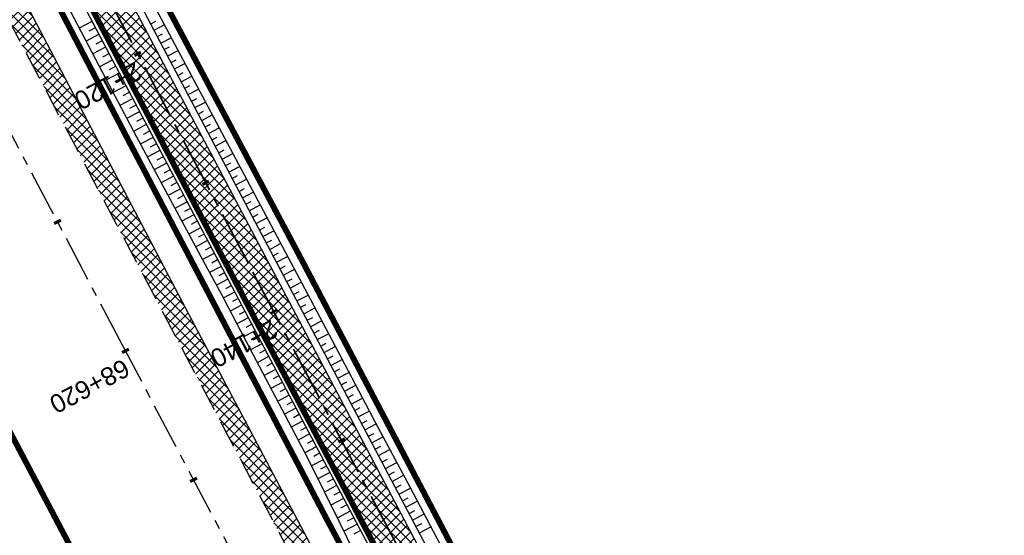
# Model space of a CAD drawing. Header units: metres. Extents: x 7529682 to 7533751, y 5721195 to 5727842.
# Tile 90 of 179: x 7530697 to 7530765, y 5725892 to 5725928. Entities that reach past the tile are written whole.
import ezdxf

# ---------------------------------------------------------------- set-up
doc = ezdxf.new("R2010")
doc.units = ezdxf.units.M
for name, pattern in [('817-dzialki-09-05-04$0$HIDDEN', [0.375, 0.25, -0.125]), ('ACAD_ISO05W100', [33, 24, -3, 0, -3, 0, -3]), ('CENTER', [50.8, 31.75, -6.35, 6.35, -6.35]), ('CENTER2', [28.575, 19.05, -3.175, 3.175, -3.175]), ('HIDDEN', [9.525, 6.35, -3.175])]:
    doc.linetypes.add(name, pattern=pattern)
for name, color, linetype in [('C-DROGI-SYTUACJA', 7, 'Continuous'), ('C-DROGI-SYTUACJA-ETYKIETY', 7, 'Continuous'), ('D-hatch-pobocza', 131, 'Continuous'), ('D-pobocza', 60, 'Continuous'), ('D-rowy', 160, 'Continuous'), ('D-skarpa', 2, 'Continuous'), ('D-skarpa-kreskowanie', 2, 'Continuous')]:
    doc.layers.add(name, color=color, linetype=linetype)
for name, color, linetype, lineweight, true_color in [('D-ewidencja-numery', 7, 'Continuous', 50, 0x40ff00), ('D-hatch-ciag-pieszo-rowerowy', 7, 'Continuous', 13, 0xff9f80), ('D-LR-etap-III', 7, '817-dzialki-09-05-04$0$HIDDEN', 50, 0x00008f)]:
    doc.layers.add(name, color=color, linetype=linetype, lineweight=lineweight, true_color=true_color)
for name, color, linetype, lineweight in [('D-krawędzie', 3, 'Continuous', 30), ('D-obrzeża', 2, 'Continuous', 30), ('D-oś', 10, 'CENTER', 30), ('D-pas-drogowy', 7, 'ACAD_ISO05W100', 50)]:
    doc.layers.add(name, color=color, linetype=linetype, lineweight=lineweight)
doc.layers.add('poprzeczki', color=7, linetype='Continuous', true_color=0x0000c7)
doc.styles.get("Standard").update_dxf_attribs({"font": 'arial.ttf'})
pattern_1 = [(45, (0, 0), (-0.33675960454, 0.33675960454), []), (135, (0, 0), (-0.33675960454, -0.33675960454), [])]

# ---------------------------------------------------------------- blocks, each defined once
blk = doc.blocks.new('AeccTickLine')
at = {"color": 0, "linetype": 'ByBlock', "lineweight": -2}
blk.add_line((0, 1), (0, -1), dxfattribs=at)

msp = doc.modelspace()

# ---------------------------------------------------------------- hatches: boundary and pattern name
at = {"layer": 'D-hatch-ciag-pieszo-rowerowy'}
h = msp.add_hatch(dxfattribs=at)
h.set_pattern_fill('ANSI37', color=256, scale=0.15, style=0)
h.set_pattern_definition(pattern_1)
h.paths.add_polyline_path([(7530714.412, 5725910.765), (7530696.206, 5725945.269), (7530692.657, 5725952.013), (7530691.541, 5725951.45), (7530695.1, 5725944.687), (7530713.306, 5725910.181), (7530731.225, 5725876.244), (7530749.941, 5725840.801), (7530759.629, 5725822.461), (7530760.738, 5725823.038), (7530751.046, 5725841.385), (7530732.331, 5725876.827)])
h.paths.add_polyline_path([(7530713.306, 5725910.181), (7530695.1, 5725944.687), (7530691.541, 5725951.45), (7530690.425, 5725950.887), (7530693.994, 5725944.104), (7530712.201, 5725909.598), (7530730.12, 5725875.66), (7530748.836, 5725840.217), (7530758.52, 5725821.884), (7530759.629, 5725822.461), (7530749.941, 5725840.801), (7530731.225, 5725876.244)])
at = {"layer": 'D-hatch-pobocza'}
h = msp.add_hatch(dxfattribs=at)
h.set_pattern_fill('ANSI37', color=256, scale=0.15, style=0)
h.set_pattern_definition(pattern_1)
h.paths.add_polyline_path([(7530720.98, 5725884.44), (7530708.37, 5725908.34), (7530695.8, 5725932.28), (7530687.36, 5725949.02), (7530675.51, 5725970.87), (7530663.29, 5725994.02), (7530649.63, 5726020.19), (7530635.9, 5726046.17), (7530600.685, 5726114.059), (7530599.743, 5726113.515), (7530641.555, 5726032.008), (7530660.961, 5725995.07), (7530689.128, 5725941.54), (7530707.336, 5725907.032), (7530725.256, 5725873.093), (7530743.97, 5725837.654), (7530770.527, 5725787.119), (7530787.864, 5725754.267), (7530809.813, 5725712.702), (7530812.028, 5725712.541), (7530798.84, 5725737.15), (7530787.35, 5725758.8), (7530776.05, 5725780.2), (7530760.43, 5725809.79), (7530749.22, 5725830.63), (7530733.52, 5725861.06)])

# ---------------------------------------------------------------- linework, layer by layer
at = {"layer": 'C-DROGI-SYTUACJA', "color": 10, "linetype": 'CENTER2', "lineweight": 35, "ltscale": 0.2}
msp.add_lwpolyline([(7530591.633, 5726152.643), (7530599.06, 5726136.869, -0.193566), (7530599.404, 5726130.909), (7530599.097, 5726129.998, 0.223174), (7530599.583, 5726125.774), (7530602.576, 5726120.93, -0.017191), (7530605.987, 5726114.962), (7530626.316, 5726076.364), (7530641.041, 5726048.532), (7530649.656, 5726031.421, 0.00515), (7530652.491, 5726025.931), (7530660.958, 5726009.942, -0.00515), (7530663.794, 5726004.452), (7530663.794, 5726004.452), (7530666.938, 5725998.206), (7530695.1, 5725944.687), (7530713.306, 5725910.181), (7530731.225, 5725876.244), (7530749.941, 5725840.801)], format="xyb", dxfattribs=at)
at = {"layer": 'D-ewidencja-numery', "color": 12, "ltscale": 15, "true_color": 0xc70000}
msp.add_lwpolyline([(7530604.239, 5726124.217), (7530605.847, 5726121.63), (7530608.972, 5726116.164), (7530618.114, 5726097.791), (7530651.213, 5726034.96), (7530670.244, 5725998.611), (7530698.075, 5725945.953), (7530716.506, 5725911.305), (7530735.223, 5725875.667), (7530752.504, 5725842.155)], dxfattribs=at)
at = {"layer": 'D-krawędzie', "linetype": 'HIDDEN', "ltscale": 0.3, "flags": 128}
msp.add_lwpolyline([(7530572.01, 5726166.06), (7530620.381, 5726072.761), (7530641.555, 5726032.008), (7530660.961, 5725995.07), (7530689.128, 5725941.54), (7530707.336, 5725907.032), (7530725.256, 5725873.093), (7530743.97, 5725837.654), (7530770.527, 5725787.119), (7530787.864, 5725754.267), (7530809.898, 5725712.542), (7530824.739, 5725684.389), (7530840.856, 5725653.693), (7530860.675, 5725616.154), (7530865.283, 5725607.394), (7530878.05, 5725583.08), (7530918.172, 5725507.178), (7530950.163, 5725446.305), (7530993.419, 5725364.265), (7531022.766, 5725308.719), (7531053.81, 5725249.872), (7531081.166, 5725197.875), (7531103.902, 5725154.541), (7531128.123, 5725108.448), (7531149.3, 5725068.25), (7531167.38, 5725033.767), (7531197.165, 5724976.988), (7531228.151, 5724918.034), (7531253.153, 5724870.491), (7531286.796, 5724806.654), (7531306.74, 5724768.665), (7531335.094, 5724714.652), (7531357.319, 5724672.439), (7531373.645, 5724641.454), (7531392.162, 5724605.999), (7531418.48, 5724555.853), (7531439.727, 5724515.582), (7531468.399, 5724461.077), (7531491.782, 5724416.528), (7531531.99, 5724339.833), (7531557.227, 5724291.659), (7531569.852, 5724267.577), (7531591.376, 5724226.548), (7531610.004, 5724191.103), (7531616.883, 5724177.999), (7531629.985, 5724153.025), (7531641.007, 5724132.022), (7531664.906, 5724087.617), (7531677.644, 5724064.786), (7531683.112, 5724054.988), (7531686.753, 5724048.18), (7531695.448, 5724031.697), (7531703.749, 5724015.917), (7531709.214, 5724005.514), (7531719.389, 5723986.147), (7531726.295, 5723973), (7531732.741, 5723960.736), (7531735.13, 5723956.19)], dxfattribs=at)
at = {"layer": 'D-LR-etap-III', "ltscale": 10, "flags": 128}
msp.add_lwpolyline([(7531750.474, 5723895.103, 0.4, 0.4, 0), (7531750.505, 5723895.13, 0.4, 0.4, 0), (7531682.71, 5724022.92, 0.4, 0.4, 0), (7531619.177, 5724147.204, 0.4, 0.4, 0), (7531592.309, 5724198.489, 0.4, 0.4, 0), (7531553.264, 5724272.919, 0.4, 0.4, 0), (7531504.02, 5724366.79, 0.4, 0.4, 0), (7531482.09, 5724407.62, 0.4, 0.4, 0), (7531412.35, 5724541.183, 0.4, 0.4, 0), (7531388.464, 5724586.93, 0.4, 0.4, 0), (7531345.12, 5724669.94, 0.4, 0.4, 0), (7531127.66, 5725081.67, 0.4, 0.4, 0), (7531059.253, 5725211.041, 0.4, 0.4, 0), (7531008.007, 5725307.954, 0.4, 0.4, 0), (7530964.182, 5725390.836, 0.4, 0.4, 0), (7530914.557, 5725484.684, 0.4, 0.4, 0), (7530865.243, 5725577.494, 0.4, 0.4, 0), (7530840.085, 5725624.059, 0.4, 0.4, 0), (7530802.56, 5725694.925, 0.4, 0.4, 0), (7530755.54, 5725787.51, 0.4, 0.4, 0), (7530708.718, 5725876.303, 0.4, 0.4, 0), (7530695.12, 5725902.09, 0.4, 0.4, 0), (7530642.914, 5726001.078, 0.4, 0.4, 0), (7530634.935, 5726016.147, 0.4, 0.4, 0), (7530610.82, 5726061.93, 0.4, 0.4, 0), (7530610.82, 5726061.93, 0.4, 0.4, 0), (7530607.21, 5726063.51, 0.4, 0.4, 0), (7530597.42, 5726080.68, 0.4, 0.4, 0), (7530591.16, 5726088.44, 0.4, 0.4, 0), (7530581.28, 5726107.21, 0.4, 0.4, 0), (7530571.29, 5726130.56, 0.4, 0.4, 0), (7530549.555, 5726171.527, 0.4, 0.4, 0), (7530531.014, 5726206.474, 0.4, 0.4, 0), (7530516.461, 5726236.017, 0.4, 0.4, 0), (7530500.799, 5726266.141, 0.4, 0.4, 0), (7530491.35, 5726283.94, 0.4, 0.4, 0), (7530482.4, 5726303.41, 0.4, 0.4, 0), (7530482.4, 5726303.41, 0.4, 0.4, 0), (7530450.41, 5726357.28, 0.4, 0.4, 0), (7530397.759, 5726458.5, 0.4, 0.4, 0), (7530334.708, 5726583.665, 0.4, 0.4, 0), (7530303.939, 5726645.168, 0.4, 0.4, 0), (7530300.51, 5726651.778, 0.4, 0.4, 0), (7530289.214, 5726671.967, 0.4, 0.4, 0), (7530281.54, 5726685.57, 0.4, 0.4, 0), (7530261.371, 5726724.163, 0.4, 0.4, 0), (7530254.03, 5726738.21, 0.4, 0.4, 0), (7530197.22, 5726845.06, 0.4, 0.4, 0), (7530194.71, 5726849.15, 0.4, 0.4, 0), (7530195.92, 5726850.75, 0.4, 0.4, 0), (7530170.547, 5726892.961, 0.4, 0.4, 0), (7530143.175, 5726945.066, 0.4, 0.4, 0), (7530105.06, 5727018.32, 0.4, 0.4, 0), (7530100.06, 5727027.16, 0.4, 0.4, 0), (7530062.319, 5727099.625, 0.4, 0.4, 0), (7530015.379, 5727189.42, 0.4, 0.4, 0), (7529983.208, 5727250.207, 0.4, 0.4, 0), (7529953.284, 5727306.747, 0.4, 0.4, 0), (7529900.671, 5727406.159, 0.4, 0.4, 0), (7529890.63, 5727425.131, 0.4, 0.4, 0), (7529875.155, 5727454.426, 0.4, 0.4, 0), (7529857.56, 5727487.787, 0.4, 0.4, 0), (7529835.194, 5727530.193, 0.4, 0.4, 0), (7529811.741, 5727574.662, 0.4, 0.4, 0), (7529792.102, 5727611.923, 0.4, 0.4, 0), (7529768.066, 5727657.47, 0.4, 0.4, 0), (7529755.211, 5727682.131, 0.4, 0.4, 0), (7529753.31, 5727681.13, 0.4, 0.4, 0), (7529739.21, 5727707.77, 0.4, 0.4, 0), (7529735.395, 5727711.252, 0.4, 0.4, 0), (7529725.42, 5727730.2, 0.4, 0.4, 0), (7529723.55, 5727729.88, 0.4, 0.4, 0), (7529695.567, 5727782.932, 0.4, 0.4, 0), (7529717.68, 5727794.024, 0.4, 0.4, 0), (7529736.275, 5727758.647, 0.4, 0.4, 0), (7529736.275, 5727758.647, 0.4, 0.4, 0), (7529744.511, 5727750.406, 0.4, 0.4, 0), (7529744.511, 5727750.406, 0.4, 0.4, 0), (7529750.283, 5727738.55, 0.4, 0.4, 0), (7529777.109, 5727687.569, 0.4, 0.4, 0), (7529796.515, 5727651.33, 0.4, 0.4, 0), (7529814.938, 5727616.793, 0.4, 0.4, 0), (7529839.007, 5727572.304, 0.4, 0.4, 0), (7529860.618, 5727532.509, 0.4, 0.4, 0), (7529882.349, 5727491.504, 0.4, 0.4, 0), (7529904.865, 5727449.096, 0.4, 0.4, 0), (7529920.747, 5727418.885, 0.4, 0.4, 0), (7529946.677, 5727368.547, 0.4, 0.4, 0), (7529972.025, 5727320.573, 0.4, 0.4, 0), (7529987.74, 5727290.153, 0.4, 0.4, 0), (7529996.497, 5727273.662, 0.4, 0.4, 0), (7530017.541, 5727234.203, 0.4, 0.4, 0), (7530033.054, 5727204.864, 0.4, 0.4, 0), (7530051.623, 5727170.223, 0.4, 0.4, 0), (7530069.277, 5727137.016, 0.4, 0.4, 0), (7530089.385, 5727097.534, 0.4, 0.4, 0), (7530109.713, 5727060.747, 0.4, 0.4, 0), (7530136.77, 5727011.64, 0.4, 0.4, 0), (7530162.447, 5726962.744, 0.4, 0.4, 0), (7530187.674, 5726916.992, 0.4, 0.4, 0), (7530207.821, 5726879.335, 0.4, 0.4, 0), (7530230.626, 5726834.519, 0.4, 0.4, 0), (7530262.288, 5726776.618, 0.4, 0.4, 0), (7530277.51, 5726760.213, 0.4, 0.4, 0), (7530286.037, 5726744.107, 0.4, 0.4, 0), (7530288.097, 5726735.884, 0.4, 0.4, 0), (7530290.394, 5726725.047, 0.4, 0.4, 0), (7530296.177, 5726713.583, 0.4, 0.4, 0), (7530302.726, 5726701.182, 0.4, 0.4, 0), (7530325.685, 5726657.466, 0.4, 0.4, 0), (7530343.244, 5726623.649, 0.4, 0.4, 0), (7530360.23, 5726591.747, 0.4, 0.4, 0), (7530383.209, 5726548.059, 0.4, 0.4, 0), (7530406.018, 5726503.606, 0.4, 0.4, 0), (7530427.465, 5726462.62, 0.4, 0.4, 0), (7530447.928, 5726424.388, 0.4, 0.4, 0), (7530471.127, 5726379.921, 0.4, 0.4, 0), (7530490.501, 5726343.033, 0.4, 0.4, 0), (7530509.499, 5726306.733, 0.4, 0.4, 0), (7530529.89, 5726267.244, 0.4, 0.4, 0), (7530543.852, 5726238.99, 0.4, 0.4, 0), (7530554.809, 5726218.944, 0.4, 0.4, 0), (7530559.027, 5726212.223, 0.4, 0.4, 0), (7530563.061, 5726206.41, 0.4, 0.4, 0), (7530566.934, 5726200.464, 0.4, 0.4, 0), (7530569.771, 5726194.902, 0.4, 0.4, 0), (7530571.473, 5726191.282, 0.4, 0.4, 0), (7530572.839, 5726188.025, 0.4, 0.4, 0), (7530575.295, 5726182.035, 0.4, 0.4, 0), (7530579.737, 5726173.306, 0.4, 0.4, 0), (7530583.3, 5726167.41, 0.4, 0.4, 0), (7530593.4, 5726163.33, 0.4, 0.4, 0), (7530598.618, 5726155.264, 0.4, 0.4, 0), (7530608.258, 5726140.497, 0.4, 0.4, 0), (7530603.27, 5726136.83, 0.4, 0.4, 0), (7530606.53, 5726131.84, 0.4, 0.4, 0), (7530604.239, 5726124.217, 0.4, 0.4, 0), (7530605.847, 5726121.63, 0.4, 0.4, 0), (7530608.972, 5726116.164, 0.4, 0.4, 0), (7530618.114, 5726097.791, 0.4, 0.4, 0), (7530651.213, 5726034.96, 0.4, 0.4, 0), (7530670.244, 5725998.611, 0.4, 0.4, 0), (7530698.075, 5725945.953, 0.4, 0.4, 0), (7530716.506, 5725911.305, 0.4, 0.4, 0), (7530735.223, 5725875.667, 0.4, 0.4, 0), (7530752.504, 5725842.155, 0.4, 0.4, 0), (7530778.311, 5725793.501, 0.4, 0.4, 0), (7530797.5, 5725756.382, 0.4, 0.4, 0), (7530812.519, 5725728.289, 0.4, 0.4, 0), (7530820.039, 5725713.16, 0.4, 0.4, 0), (7530822.422, 5725710.194, 0.4, 0.4, 0), (7530833.155, 5725688.801, 0.4, 0.4, 0), (7530849.629, 5725656.159, 0.4, 0.4, 0), (7530867.983, 5725621.964, 0.4, 0.4, 0), (7530872.63, 5725612.888, 0.4, 0.4, 0), (7530880.354, 5725597.595, 0.4, 0.4, 0), (7530883.839, 5725593.389, 0.4, 0.4, 0), (7530891.782, 5725587.763, 0.4, 0.4, 0), (7530895.039, 5725584.281, 0.4, 0.4, 0), (7530897.034, 5725580.941, 0.4, 0.4, 0), (7530900.952, 5725579.946, 0.4, 0.4, 0), (7530904.81, 5725571.977, 0.4, 0.4, 0), (7530903.682, 5725568.566, 0.4, 0.4, 0), (7530908.901, 5725558.845, 0.4, 0.4, 0), (7530910.252, 5725545.672, 0.4, 0.4, 0), (7530912.873, 5725538.646, 0.4, 0.4, 0), (7530945.278, 5725478.464, 0.4, 0.4, 0), (7530959.692, 5725450.246, 0.4, 0.4, 0), (7531002.827, 5725368.192, 0.4, 0.4, 0), (7531044.704, 5725290.314, 0.4, 0.4, 0), (7531064.099, 5725253.213, 0.4, 0.4, 0), (7531083.01, 5725216.678, 0.4, 0.4, 0), (7531113.013, 5725158.466, 0.4, 0.4, 0), (7531137.364, 5725113.071, 0.4, 0.4, 0), (7531150.831, 5725086.712, 0.4, 0.4, 0), (7531159.746, 5725076.641, 0.4, 0.4, 0), (7531166.31, 5725074.58, 0.4, 0.4, 0), (7531172.29, 5725062.58, 0.4, 0.4, 0), (7531170.59, 5725055.606, 0.4, 0.4, 0), (7531173.733, 5725044.081, 0.4, 0.4, 0), (7531215.342, 5724964.86, 0.4, 0.4, 0), (7531238.054, 5724921.685, 0.4, 0.4, 0), (7531262.39, 5724875.283, 0.4, 0.4, 0), (7531295.587, 5724811.266, 0.4, 0.4, 0), (7531348.488, 5724712.363, 0.4, 0.4, 0), (7531363.741, 5724682.684, 0.4, 0.4, 0), (7531366.987, 5724675.865, 0.4, 0.4, 0), (7531382.541, 5724646.111, 0.4, 0.4, 0), (7531401.299, 5724610.875, 0.4, 0.4, 0), (7531428.965, 5724558.862, 0.4, 0.4, 0), (7531449.111, 5724520.398, 0.4, 0.4, 0), (7531477.293, 5724465.831, 0.4, 0.4, 0), (7531500.996, 5724421.113, 0.4, 0.4, 0), (7531512.122, 5724400.549, 0.4, 0.4, 0), (7531513.782, 5724396.757, 0.4, 0.4, 0), (7531526.32, 5724379.39, 0.4, 0.4, 0), (7531566.784, 5724302.736, 0.4, 0.4, 0), (7531612.277, 5724225.61, 0.4, 0.4, 0), (7531620.493, 5724210.548, 0.4, 0.4, 0), (7531631.578, 5724196.258, 0.4, 0.4, 0), (7531653.484, 5724152.434, 0.4, 0.4, 0), (7531661.151, 5724128.494, 0.4, 0.4, 0), (7531673.881, 5724101.186, 0.4, 0.4, 0), (7531684.691, 5724081.184, 0.4, 0.4, 0), (7531699.212, 5724051.17, 0.4, 0.4, 0), (7531704.034, 5724040.584, 0.4, 0.4, 0), (7531704.034, 5724040.584, 0.4, 0.4, 0), (7531703.913, 5724037.17, 0.4, 0.4, 0), (7531736.42, 5723969.232, 0.4, 0.4, 0), (7531738.285, 5723967.699, 0.4, 0.4, 0), (7531742.181, 5723962.346, 0.4, 0.4, 0), (7531744.286, 5723958.616, 0.4, 0.4, 0), (7531755.393, 5723944.193, 0.4, 0.4, 0), (7531758.69, 5723936.76, 0.4, 0.4, 0), (7531780.08, 5723929.25, 0.4, 0.4, 0), (7531792.612, 5723906.338, 0.4, 0.4, 0), (7531792.612, 5723906.338, 0.4, 0.4, 0), (7531756.962, 5723883.055, 0.4, 0.4, 0), (7531750.46, 5723895.13, 0.4, 0.4, 0), (7531750.46, 5723895.13, 0, 0, 0)], format="xyseb", dxfattribs=at)
at = {"layer": 'D-obrzeża'}
for points in [[(7530816.72, 5725716.019), (7530808.345, 5725732.528, 0.004099), (7530806.084, 5725736.896), (7530794.941, 5725757.997), (7530777.714, 5725790.903), (7530751.046, 5725841.385), (7530732.331, 5725876.827), (7530714.412, 5725910.765), (7530696.206, 5725945.269), (7530668.046, 5725998.784), (7530664.91, 5726005.014, 0.00515), (7530662.075, 5726010.504), (7530653.608, 5726026.493, -0.00515), (7530650.772, 5726031.983), (7530642.155, 5726049.099), (7530627.426, 5726076.939), (7530607.073, 5726115.582, 0.017191), (7530603.662, 5726121.551), (7530600.461, 5726126.731, -0.223174), (7530600.17, 5726129.266), (7530602.624, 5726136.556), (7530601.532, 5726138.658)], [(7530597.423, 5726127.912, 0.123992), (7530598.087, 5726125.817), (7530601.49, 5726120.31, -0.017191), (7530604.901, 5726114.341), (7530625.206, 5726075.789), (7530639.927, 5726047.965), (7530648.54, 5726030.859, 0.00515), (7530651.375, 5726025.369), (7530659.842, 5726009.38, -0.00515), (7530662.677, 5726003.89), (7530665.83, 5725997.628), (7530693.994, 5725944.104), (7530712.201, 5725909.598), (7530730.12, 5725875.66), (7530748.836, 5725840.217), (7530775.501, 5725789.739), (7530792.729, 5725756.833), (7530803.873, 5725735.729, -0.004099), (7530806.134, 5725731.361), (7530819.007, 5725705.983)]]:
    msp.add_lwpolyline(points, format="xyb", dxfattribs=at)
at = {"layer": 'D-oś', "ltscale": 0.1}
msp.add_lwpolyline([(7530915.075, 5725505.546), (7530874.954, 5725581.449), (7530862.185, 5725605.765), (7530857.579, 5725614.523), (7530837.759, 5725652.063), (7530821.642, 5725682.76), (7530806.803, 5725710.907), (7530784.769, 5725752.633), (7530767.43, 5725785.489), (7530740.873, 5725836.023), (7530722.161, 5725871.458), (7530704.24, 5725905.399), (7530686.032, 5725939.909), (7530657.862, 5725993.442), (7530638.453, 5726030.387), (7530594.845, 5726110.895), (7530594.845, 5726110.895), (7530594.845, 5726110.895), (7530540.21, 5726214.45)], dxfattribs=at)
at = {"layer": 'D-pas-drogowy', "ltscale": 0.2, "flags": 128}
msp.add_lwpolyline([(7531633.019, 5724182.834, 0.4, 0.4, 0), (7531617.559, 5724211.608, 0.4, 0.4, 0), (7531566.784, 5724302.736, 0.4, 0.4, 0), (7531538.419, 5724356.47, 0.4, 0.4, 0), (7531526.32, 5724379.39, 0.4, 0.4, 0), (7531516.102, 5724393.607, 0.4, 0.4, 0.001485), (7531513.78, 5724396.838, 0.4, 0.4, 0), (7531501.87, 5724413.41, 0.4, 0.4, 0), (7531474.926, 5724464.508, 0.4, 0.4, 0), (7531446.2, 5724518.992, 0.4, 0.4, 0), (7531424.962, 5724559.262, 0.4, 0.4, 0), (7531398.444, 5724609.566, 0.4, 0.4, 0), (7531379.647, 5724645.216, 0.4, 0.4, 0), (7531365.23, 5724672.56, 0.4, 0.4, 0), (7531341.306, 5724717.915, 0.4, 0.4, 0), (7531312.9, 5724771.789, 0.4, 0.4, 0), (7531292.591, 5724810.307, 0.4, 0.4, 0), (7531259.392, 5724873.271, 0.4, 0.4, 0), (7531233.74, 5724921.923, 0.4, 0.4, 0), (7531203.073, 5724980.092, 0.4, 0.4, 0), (7531173.471, 5725036.225, 0.4, 0.4, 0), (7531168.27, 5725046.09, 0.4, 0.4, 0), (7531172.29, 5725062.58, 0.4, 0.4, 0), (7531166.31, 5725074.58, 0.4, 0.4, 0), (7531150.32, 5725079.6, 0.4, 0.4, 0), (7531141.5, 5725096.43, 0.4, 0.4, 0), (7531109.312, 5725157.814, 0.4, 0.4, 0), (7531086.641, 5725201.048, 0.4, 0.4, 0), (7531059.198, 5725253.384, 0.4, 0.4, 0), (7531028.207, 5725312.489, 0.4, 0.4, 0), (7530999.105, 5725367.99, 0.4, 0.4, 0), (7530956.248, 5725449.725, 0.4, 0.4, 0), (7530924.398, 5725510.464, 0.4, 0.4, 0), (7530897.51, 5725561.74, 0.4, 0.4, 0), (7530894.46, 5725566.14, 0.4, 0.4, 0), (7530892.16, 5725570.49, 0.4, 0.4, 0), (7530869.363, 5725613.307, 0.4, 0.4, 0), (7530861.694, 5725627.705, 0.4, 0.4, 0), (7530852.74, 5725644.52, 0.4, 0.4, 0), (7530831.51, 5725684.2, 0.4, 0.4, 0), (7530811.13, 5725722.52, 0.4, 0.4, 0), (7530792.348, 5725757.941, 0.4, 0.4, 0), (7530768.03, 5725803.8, 0.4, 0.4, 0), (7530748.769, 5725840.179, 0.4, 0.4, 0), (7530727.7, 5725879.97, 0.4, 0.4, 0), (7530712.098, 5725909.545, 0.4, 0.4, 0), (7530693.644, 5725944.645, 0.4, 0.4, 0), (7530665.702, 5725997.539, 0.4, 0.4, 0), (7530641.76, 5726042.88, 0.4, 0.4, 0), (7530616.5, 5726091.48, 0.4, 0.4, 0), (7530604.628, 5726114.32, 0.4, 0.4, -0.007763), (7530602.5, 5726118.43, 0.4, 0.4, 0), (7530603.992, 5726123.395, 0.4, 0.4, 0), (7530606.53, 5726131.84, 0.4, 0.4, 0), (7530603.27, 5726136.83, 0.4, 0.4, 0), (7530593.776, 5726151.369, 0.4, 0.4, 0), (7530590.203, 5726156.84, 0.4, 0.4, 0), (7530583.3, 5726167.41, 0.4, 0.4, 0), (7530580.578, 5726170.428, 0.4, 0.4, 0), (7530575.85, 5726175.67, 0.4, 0.4, 0), (7530569.01, 5726186.66, 0.4, 0.4, 0), (7530562.555, 5726199.189, 0.4, 0.4, 0), (7530555.67, 5726211.39, 0.4, 0.4, 0), (7530548.29, 5726224.23, 0.4, 0.4, 0), (7530540.58, 5726237.71, 0.4, 0.4, 0), (7530532.68, 5726252.65, 0.4, 0.4, 0), (7530524.06, 5726269.35, 0.4, 0.4, 0), (7530502.82, 5726309.91, 0.4, 0.4, 0), (7530488.83, 5726336.63, 0.4, 0.4, 0), (7530466.03, 5726380.16, 0.4, 0.4, 0), (7530438.47, 5726432.77, 0.4, 0.4, 0), (7530424.53, 5726459.09, 0.4, 0.4, 0), (7530401.63, 5726502.97, 0.4, 0.4, 0), (7530383.38, 5726538.06, 0.4, 0.4, 0), (7530353.97, 5726593.52, 0.4, 0.4, 0), (7530338.47, 5726622.74, 0.4, 0.4, 0), (7530322.01, 5726653.88, 0.4, 0.4, 0), (7530297.54, 5726700.33, 0.4, 0.4, 0), (7530287.38, 5726719.6, 0.4, 0.4, 0), (7530285.95, 5726722.316, 0.4, 0.4, 0), (7530280.26, 5726733.12, 0.4, 0.4, 0), (7530266.73, 5726758.74, 0.4, 0.4, 0), (7530260.42, 5726770.47, 0.4, 0.4, 0), (7530253.25, 5726783.82, 0.4, 0.4, 0), (7530244.95, 5726799.33, 0.4, 0.4, 0), (7530239.39, 5726808.49, 0.4, 0.4, 0), (7530238.29, 5726807.9, 0.4, 0.4, 0), (7530218.11, 5726850.67, 0.4, 0.4, 0), (7530175.907, 5726928.168, 0.4, 0.4, 0), (7530096.68, 5727076.15, 0.4, 0.4, 0), (7530094.68, 5727079.89, 0.4, 0.4, 0), (7530064.597, 5727135.523, 0.4, 0.4, 0), (7530046.731, 5727168.892, 0.4, 0.4, 0), (7530025.803, 5727208.461, 0.4, 0.4, 0), (7530012.847, 5727232.979, 0.4, 0.4, 0), (7529994.15, 5727268.45, 0.4, 0.4, 0), (7529981.671, 5727291.93, 0.4, 0.4, 0), (7529949.89, 5727351.73, 0.4, 0.4, 0), (7529924.75, 5727399.03, 0.4, 0.4, 0), (7529915.516, 5727417.1, 0.4, 0.4, 0), (7529885.83, 5727475.19, 0.4, 0.4, 0), (7529862.56, 5727519.97, 0.4, 0.4, 0), (7529852.985, 5727538.191, 0.4, 0.4, 0), (7529836.513, 5727569.511, 0.4, 0.4, 0), (7529815.369, 5727609.141, 0.4, 0.4, 0), (7529792.795, 5727651.247, 0.4, 0.4, 0), (7529774.199, 5727685.858, 0.4, 0.4, 0), (7529746.966, 5727736.059, 0.4, 0.4, 0), (7529733.92, 5727757.62, 0.4, 0.4, 0), (7529708.607, 5727806.389, 0.4, 0.4, 0), (7529688.492, 5727796.345, 0.4, 0.4, 0), (7529723.55, 5727729.88, 0.4, 0.4, 0), (7529725.42, 5727730.2, 0.4, 0.4, 0), (7529735.38, 5727711.28, 0.4, 0.4, 0), (7529739.21, 5727707.77, 0.4, 0.4, 0), (7529753.31, 5727681.13, 0.4, 0.4, 0), (7529755.178, 5727682.114, 0.4, 0.4, 0), (7529792.102, 5727611.923, 0.4, 0.4, 0), (7529811.741, 5727574.662, 0.4, 0.4, 0), (7529835.194, 5727530.193, 0.4, 0.4, 0), (7529857.56, 5727487.787, 0.4, 0.4, 0), (7529875.155, 5727454.426, 0.4, 0.4, 0), (7529890.63, 5727425.131, 0.4, 0.4, 0), (7529900.671, 5727406.159, 0.4, 0.4, 0), (7529953.284, 5727306.747, 0.4, 0.4, 0), (7529983.208, 5727250.207, 0.4, 0.4, 0), (7530015.379, 5727189.42, 0.4, 0.4, 0), (7530062.319, 5727099.625, 0.4, 0.4, 0), (7530100.06, 5727027.16, 0.4, 0.4, 0), (7530105.06, 5727018.32, 0.4, 0.4, 0), (7530143.175, 5726945.066, 0.4, 0.4, 0), (7530170.547, 5726892.961, 0.4, 0.4, 0), (7530195.92, 5726850.75, 0.4, 0.4, 0), (7530194.71, 5726849.15, 0.4, 0.4, 0), (7530197.22, 5726845.06, 0.4, 0.4, 0), (7530254.03, 5726738.21, 0.4, 0.4, 0), (7530261.371, 5726724.163, 0.4, 0.4, 0), (7530281.54, 5726685.57, 0.4, 0.4, 0), (7530289.214, 5726671.967, 0.4, 0.4, 0), (7530300.51, 5726651.778, 0.4, 0.4, 0), (7530303.939, 5726645.168, 0.4, 0.4, 0), (7530334.708, 5726583.665, 0.4, 0.4, 0), (7530397.759, 5726458.5, 0.4, 0.4, 0), (7530450.41, 5726357.28, 0.4, 0.4, 0), (7530482.4, 5726303.41, 0.4, 0.4, 0), (7530483.688, 5726301.003, 0.4, 0.4, 0), (7530491.35, 5726283.94, 0.4, 0.4, 0), (7530512.67, 5726243.78, 0.4, 0.4, 0), (7530529.43, 5726209.46, 0.4, 0.4, 0), (7530571.29, 5726130.56, 0.4, 0.4, 0), (7530581.28, 5726107.21, 0.4, 0.4, 0), (7530591.16, 5726088.44, 0.4, 0.4, 0), (7530597.42, 5726080.68, 0.4, 0.4, 0), (7530607.21, 5726063.51, 0.4, 0.4, 0), (7530610.82, 5726061.93, 0.4, 0.4, 0), (7530634.935, 5726016.147, 0.4, 0.4, 0), (7530642.914, 5726001.078, 0.4, 0.4, 0), (7530695.12, 5725902.09, 0.4, 0.4, 0), (7530708.718, 5725876.303, 0.4, 0.4, 0), (7530755.54, 5725787.51, 0.4, 0.4, 0), (7530802.56, 5725694.925, 0.4, 0.4, 0), (7530840.085, 5725624.059, 0.4, 0.4, 0), (7530865.243, 5725577.494, 0.4, 0.4, 0), (7530914.557, 5725484.684, 0.4, 0.4, 0), (7530964.182, 5725390.836, 0.4, 0.4, 0), (7531008.007, 5725307.954, 0.4, 0.4, 0), (7531059.253, 5725211.041, 0.4, 0.4, 0), (7531127.66, 5725081.67, 0.4, 0.4, 0), (7531345.12, 5724669.94, 0.4, 0.4, 0), (7531388.464, 5724586.93, 0.4, 0.4, 0), (7531412.35, 5724541.183, 0.4, 0.4, 0), (7531482.09, 5724407.62, 0.4, 0.4, 0), (7531504.02, 5724366.79, 0.4, 0.4, 0), (7531519.374, 5724337.52, 0.4, 0.4, 0), (7531563.749, 5724252.932, 0.4, 0.4, 0), (7531602.175, 5724179.681, 0.4, 0.4, 0), (7531619.177, 5724147.204, 0.4, 0.4, 0), (7531625.038, 5724135.635, 0.4, 0.4, 0), (7531656.796, 5724073.316, 0.4, 0.4, 0), (7531675.12, 5724037.36, 0.4, 0.4, 0), (7531682.71, 5724022.92, 0.4, 0.4, 0), (7531705.565, 5723979.811, 0.4, 0.4, 0), (7531736.606, 5723921.262, 0.4, 0.4, 0), (7531750.46, 5723895.13, 0.4, 0.4, 0), (7531740.77, 5723886.56, 0.4, 0.4, 0), (7531732.86, 5723885, 0.4, 0.4, 0), (7531722.18, 5723887.77, 0.4, 0.4, 0), (7531729.87, 5723862.17, 0.4, 0.4, 0), (7531742.92, 5723861.93, 0.4, 0.4, 0), (7531763.71, 5723859.52, 0.4, 0.4, 0), (7531768.42, 5723854.12, 0.4, 0.4, 0), (7531787.42, 5723817.97, 0.4, 0.4, 0), (7531795.57, 5723809.82, 0.4, 0.4, 0), (7531816.347, 5723819.85, 0.4, 0.4, 0), (7531816.347, 5723819.85, 0.4, 0.4, 0), (7531805.06, 5723843.23, 0.4, 0.4, 0), (7531803.61, 5723886.23, 0.4, 0.4, 0), (7531803.61, 5723886.23, 0.4, 0.4, 0), (7531780.08, 5723929.25, 0.4, 0.4, 0), (7531758.69, 5723936.76, 0.4, 0.4, 0), (7531749.359, 5723946.412, 0.4, 0.4, 0), (7531742.71, 5723953.29, 0.4, 0.4, 0), (7531735.177, 5723967.878, 0.4, 0.4, 0), (7531722.37, 5723992.68, 0.4, 0.4, 0), (7531705.042, 5724030.886, 0.4, 0.4, 0), (7531699.47, 5724043.17, 0.4, 0.4, 0), (7531692.69, 5724058.11, 0.4, 0.4, 0), (7531679.672, 5724084.017, 0.4, 0.4, 0), (7531674.55, 5724094.21, 0.4, 0.4, 0), (7531666.633, 5724114.003, 0.4, 0.4, 0), (7531649, 5724153.82, 0.4, 0.4, 0), (7531641.49, 5724149.34, 0.4, 0.4, 0), (7531626.04, 5724179.34, 0.4, 0.4, 0), (7531633.03, 5724182.84, 0, 0, 0)], format="xyseb", dxfattribs=at)
at = {"layer": 'D-pobocza'}
for points in [[(7530817.069, 5725716.434), (7530808.787, 5725732.762, 0.004099), (7530806.526, 5725737.13), (7530795.384, 5725758.23), (7530778.156, 5725791.136), (7530751.489, 5725841.618), (7530732.773, 5725877.061), (7530714.854, 5725910.998), (7530696.648, 5725945.502), (7530668.49, 5725999.015), (7530665.357, 5726005.239, 0.00515), (7530662.521, 5726010.729), (7530654.054, 5726026.718, -0.00515), (7530651.219, 5726032.208), (7530642.601, 5726049.326), (7530627.87, 5726077.169), (7530607.515, 5726115.815, 0.017191), (7530604.087, 5726121.814), (7530600.886, 5726126.994, -0.095206), (7530600.551, 5726127.876)], [(7530602.007, 5726118.49, -0.012618), (7530604.459, 5726114.108), (7530624.762, 5726075.559), (7530639.482, 5726047.738), (7530648.093, 5726030.634, 0.00515), (7530650.928, 5726025.144), (7530659.395, 5726009.155, -0.00515), (7530662.231, 5726003.665), (7530665.386, 5725997.397), (7530693.552, 5725943.871), (7530711.758, 5725909.365), (7530729.678, 5725875.427), (7530748.394, 5725839.984), (7530775.058, 5725789.507), (7530792.286, 5725756.601), (7530803.431, 5725735.496, -0.004099), (7530805.692, 5725731.127), (7530814.621, 5725713.526)]]:
    msp.add_lwpolyline(points, format="xyb", dxfattribs=at)
msp.add_lwpolyline([(7530798.84, 5725737.15), (7530787.35, 5725758.8), (7530776.05, 5725780.2), (7530760.43, 5725809.79), (7530749.22, 5725830.63), (7530733.52, 5725861.06), (7530720.98, 5725884.44), (7530708.37, 5725908.34), (7530695.8, 5725932.28), (7530687.36, 5725949.02), (7530675.51, 5725970.87), (7530663.29, 5725994.02), (7530649.63, 5726020.19), (7530635.9, 5726046.17), (7530600.685, 5726114.059), (7530599.743, 5726113.515)], dxfattribs=at)
at = {"layer": 'D-rowy', "linetype": 'HIDDEN', "ltscale": 0.1, "const_width": 0.4, "flags": 128}
msp.add_lwpolyline([(7530741.879, 5725849.304), (7530727.419, 5725876.297), (7530718.298, 5725893.381), (7530703.13, 5725922.342), (7530687.044, 5725953.183), (7530665.695, 5725994.035), (7530637.776, 5726046.651), (7530624.725, 5726071.229)], dxfattribs=at)
at = {"layer": 'D-skarpa', "linetype": 'Continuous'}
for points in [[(7530669.056, 5725999.273), (7530670.097, 5725997.265), (7530676.997, 5725983.946), (7530679.329, 5725979.523), (7530686.426, 5725966.307), (7530688.77, 5725961.891), (7530697.287, 5725945.837), (7530698.144, 5725944.227), (7530715.608, 5725911.396), (7530716.93, 5725908.913), (7530719.27, 5725904.494), (7530721.6, 5725900.07), (7530723.966, 5725895.666), (7530726.301, 5725891.244), (7530728.579, 5725886.793), (7530730.652, 5725882.909, -0.007251), (7530733.053, 5725878.31), (7530733.491, 5725877.44), (7530735.487, 5725873.478), (7530739.985, 5725864.545, -0.009506), (7530747.045, 5725851.31)], [(7530698.226, 5725932.963), (7530702.868, 5725924.106), (7530705.19, 5725919.678), (7530709.945, 5725910.88), (7530710.979, 5725908.953), (7530712.291, 5725906.464), (7530716.955, 5725897.618), (7530719.174, 5725893.135), (7530721.37, 5725888.641), (7530723.583, 5725884.155), (7530725.513, 5725880.196, 0.005932), (7530727.958, 5725875.62), (7530728.156, 5725875.261), (7530728.451, 5725874.779), (7530730.784, 5725870.994), (7530733.413, 5725866.728), (7530736.026, 5725862.454, -0.001667), (7530742.689, 5725849.01)]]:
    msp.add_lwpolyline(points, format="xyb", dxfattribs=at)
at = {"layer": 'D-skarpa-kreskowanie', "linetype": 'Continuous'}
for p, q in [((7530702.137, 5725927.6, 107.534), (7530701.275, 5725927.145, 106.884)), ((7530706.178, 5725927.442, 107.671), (7530706.527, 5725927.626, 107.408)), ((7530706.411, 5725927, 107.673), (7530707.111, 5725927.369, 107.145)), ((7530702.603, 5725926.715, 107.538), (7530701.739, 5725926.259, 106.886)), ((7530702.37, 5725927.158, 107.536), (7530701.939, 5725926.93, 107.211)), ((7530706.644, 5725926.558, 107.674), (7530706.995, 5725926.743, 107.41)), ((7530703.07, 5725925.831, 107.541), (7530702.203, 5725925.374, 106.887)), ((7530702.837, 5725926.273, 107.539), (7530702.404, 5725926.045, 107.213)), ((7530706.877, 5725926.115, 107.676), (7530707.581, 5725926.486, 107.146)), ((7530707.111, 5725925.673, 107.678), (7530707.463, 5725925.859, 107.412)), ((7530703.303, 5725925.389, 107.543), (7530702.869, 5725925.16, 107.215)), ((7530707.344, 5725925.231, 107.679), (7530708.05, 5725925.604, 107.147)), ((7530703.537, 5725924.947, 107.544), (7530702.667, 5725924.488, 106.889)), ((7530703.77, 5725924.504, 107.546), (7530703.335, 5725924.275, 107.218)), ((7530707.577, 5725924.789, 107.681), (7530707.931, 5725924.975, 107.414)), ((7530707.811, 5725924.346, 107.683), (7530708.52, 5725924.721, 107.148)), ((7530704.003, 5725924.062, 107.548), (7530703.132, 5725923.602, 106.89)), ((7530708.044, 5725923.904, 107.684), (7530708.4, 5725924.092, 107.416)), ((7530708.277, 5725923.462, 107.686), (7530708.99, 5725923.838, 107.149)), ((7530704.47, 5725923.178, 107.551), (7530703.596, 5725922.717, 106.892)), ((7530704.237, 5725923.62, 107.549), (7530703.8, 5725923.39, 107.22)), ((7530708.511, 5725923.02, 107.688), (7530708.868, 5725923.208, 107.419)), ((7530704.703, 5725922.736, 107.553), (7530704.266, 5725922.505, 107.223)), ((7530708.744, 5725922.578, 107.689), (7530709.459, 5725922.955, 107.15)), ((7530704.937, 5725922.293, 107.554), (7530704.061, 5725921.831, 106.894)), ((7530705.17, 5725921.851, 107.556), (7530704.732, 5725921.62, 107.225)), ((7530708.977, 5725922.135, 107.691), (7530709.336, 5725922.324, 107.421)), ((7530709.211, 5725921.693, 107.693), (7530709.929, 5725922.072, 107.151)), ((7530705.403, 5725921.409, 107.558), (7530704.525, 5725920.946, 106.896)), ((7530709.444, 5725921.251, 107.694), (7530709.804, 5725921.441, 107.423)), ((7530709.677, 5725920.809, 107.696), (7530710.399, 5725921.189, 107.152)), ((7530705.87, 5725920.524, 107.561), (7530704.99, 5725920.06, 106.897)), ((7530705.637, 5725920.967, 107.559), (7530705.197, 5725920.735, 107.228)), ((7530709.911, 5725920.366, 107.698), (7530710.272, 5725920.557, 107.425)), ((7530706.103, 5725920.082, 107.563), (7530705.663, 5725919.85, 107.231)), ((7530710.144, 5725919.924, 107.699), (7530710.868, 5725920.306, 107.153)), ((7530706.337, 5725919.64, 107.564), (7530705.461, 5725919.178, 106.904)), ((7530706.57, 5725919.198, 107.566), (7530706.134, 5725918.968, 107.237)), ((7530710.377, 5725919.482, 107.701), (7530710.74, 5725919.673, 107.427)), ((7530710.611, 5725919.04, 107.703), (7530711.338, 5725919.423, 107.155)), ((7530706.803, 5725918.756, 107.568), (7530705.936, 5725918.298, 106.914)), ((7530710.844, 5725918.598, 107.704), (7530711.208, 5725918.79, 107.43)), ((7530711.077, 5725918.155, 107.706), (7530711.807, 5725918.541, 107.156)), ((7530707.27, 5725917.871, 107.571), (7530706.412, 5725917.418, 106.924)), ((7530707.037, 5725918.313, 107.569), (7530706.605, 5725918.086, 107.244)), ((7530711.311, 5725917.713, 107.708), (7530711.677, 5725917.906, 107.432)), ((7530707.503, 5725917.429, 107.573), (7530707.076, 5725917.204, 107.251)), ((7530711.544, 5725917.271, 107.709), (7530712.277, 5725917.658, 107.157)), ((7530707.737, 5725916.987, 107.574), (7530706.887, 5725916.538, 106.934)), ((7530707.97, 5725916.544, 107.576), (7530707.547, 5725916.321, 107.257)), ((7530711.777, 5725916.829, 107.711), (7530712.145, 5725917.022, 107.434)), ((7530712.011, 5725916.386, 107.713), (7530712.747, 5725916.775, 107.158)), ((7530708.203, 5725916.102, 107.578), (7530707.363, 5725915.659, 106.944)), ((7530712.244, 5725915.944, 107.714), (7530712.613, 5725916.139, 107.436)), ((7530712.477, 5725915.502, 107.716), (7530713.216, 5725915.892, 107.159)), ((7530708.67, 5725915.218, 107.581), (7530707.838, 5725914.779, 106.954)), ((7530708.437, 5725915.66, 107.579), (7530708.019, 5725915.439, 107.264)), ((7530712.711, 5725915.06, 107.718), (7530713.081, 5725915.255, 107.439)), ((7530712.944, 5725914.618, 107.719), (7530713.686, 5725915.009, 107.16)), ((7530709.137, 5725914.333, 107.584), (7530708.313, 5725913.899, 106.964)), ((7530708.903, 5725914.776, 107.583), (7530708.49, 5725914.557, 107.271)), ((7530713.177, 5725914.175, 107.721), (7530713.549, 5725914.372, 107.441)), ((7530709.37, 5725913.891, 107.586), (7530708.961, 5725913.675, 107.277)), ((7530713.411, 5725913.733, 107.723), (7530714.156, 5725914.126, 107.161)), ((7530709.603, 5725913.449, 107.588), (7530708.789, 5725913.019, 106.974)), ((7530709.837, 5725913.007, 107.589), (7530709.432, 5725912.793, 107.284)), ((7530713.644, 5725913.291, 107.724), (7530714.017, 5725913.488, 107.443)), ((7530713.877, 5725912.849, 107.726), (7530714.625, 5725913.243, 107.162)), ((7530710.07, 5725912.564, 107.591), (7530709.264, 5725912.139, 106.984)), ((7530714.111, 5725912.407, 107.728), (7530714.485, 5725912.604, 107.445)), ((7530714.344, 5725911.964, 107.729), (7530715.095, 5725912.36, 107.163)), ((7530710.537, 5725911.68, 107.594), (7530709.74, 5725911.26, 106.994)), ((7530710.303, 5725912.122, 107.593), (7530709.903, 5725911.911, 107.291)), ((7530714.577, 5725911.522, 107.731), (7530714.954, 5725911.721, 107.447)), ((7530710.77, 5725911.238, 107.596), (7530710.374, 5725911.029, 107.297)), ((7530714.811, 5725911.08, 107.733), (7530715.565, 5725911.478, 107.164)), ((7530711.003, 5725910.796, 107.598), (7530710.214, 5725910.379, 107.002)), ((7530711.237, 5725910.353, 107.599), (7530710.843, 5725910.146, 107.303)), ((7530715.044, 5725910.638, 107.734), (7530715.422, 5725910.837, 107.45)), ((7530715.278, 5725910.196, 107.736), (7530716.034, 5725910.595, 107.165)), ((7530711.47, 5725909.911, 107.601), (7530710.687, 5725909.498, 107.01)), ((7530715.511, 5725909.753, 107.738), (7530715.89, 5725909.954, 107.452)), ((7530715.744, 5725909.311, 107.739), (7530716.504, 5725909.712, 107.167)), ((7530711.937, 5725909.027, 107.604), (7530711.157, 5725908.615, 107.016)), ((7530711.703, 5725909.469, 107.603), (7530711.313, 5725909.263, 107.308)), ((7530715.978, 5725908.869, 107.741), (7530716.359, 5725909.07, 107.454)), ((7530712.17, 5725908.585, 107.606), (7530711.78, 5725908.379, 107.312)), ((7530716.211, 5725908.427, 107.743), (7530716.974, 5725908.83, 107.168)), ((7530712.404, 5725908.142, 107.608), (7530711.624, 5725907.731, 107.019)), ((7530712.637, 5725907.7, 107.609), (7530712.247, 5725907.494, 107.315)), ((7530716.445, 5725907.985, 107.744), (7530716.826, 5725908.186, 107.457)), ((7530716.678, 5725907.543, 107.746), (7530717.442, 5725907.946, 107.17)), ((7530712.871, 5725907.258, 107.611), (7530712.09, 5725906.846, 107.022)), ((7530716.912, 5725907.1, 107.748), (7530717.294, 5725907.302, 107.46)), ((7530717.145, 5725906.658, 107.749), (7530717.91, 5725907.062, 107.173)), ((7530713.337, 5725906.374, 107.614), (7530712.556, 5725905.961, 107.025)), ((7530713.104, 5725906.816, 107.613), (7530712.714, 5725906.61, 107.318)), ((7530717.379, 5725906.216, 107.751), (7530717.761, 5725906.418, 107.462)), ((7530713.571, 5725905.932, 107.616), (7530713.18, 5725905.725, 107.321)), ((7530717.612, 5725905.774, 107.753), (7530718.378, 5725906.178, 107.175)), ((7530713.804, 5725905.49, 107.618), (7530713.023, 5725905.077, 107.028)), ((7530714.038, 5725905.047, 107.619), (7530713.647, 5725904.841, 107.324)), ((7530717.846, 5725905.332, 107.754), (7530718.229, 5725905.534, 107.465)), ((7530718.079, 5725904.89, 107.756), (7530718.846, 5725905.295, 107.178)), ((7530714.271, 5725904.605, 107.621), (7530713.489, 5725904.192, 107.031)), ((7530718.312, 5725904.448, 107.758), (7530718.696, 5725904.65, 107.468)), ((7530718.546, 5725904.005, 107.759), (7530719.314, 5725904.411, 107.18)), ((7530714.738, 5725903.721, 107.624), (7530713.956, 5725903.308, 107.034)), ((7530714.505, 5725904.163, 107.623), (7530714.114, 5725903.957, 107.328)), ((7530718.779, 5725903.563, 107.761), (7530719.163, 5725903.766, 107.472)), ((7530719.013, 5725903.121, 107.763), (7530719.78, 5725903.526, 107.184)), ((7530714.972, 5725903.279, 107.626), (7530714.58, 5725903.072, 107.331)), ((7530719.246, 5725902.679, 107.764), (7530719.63, 5725902.881, 107.475)), ((7530715.205, 5725902.837, 107.628), (7530714.422, 5725902.423, 107.037)), ((7530715.439, 5725902.395, 107.629), (7530715.047, 5725902.188, 107.334)), ((7530719.48, 5725902.237, 107.766), (7530720.246, 5725902.641, 107.188)), ((7530715.672, 5725901.952, 107.631), (7530714.888, 5725901.539, 107.04)), ((7530715.906, 5725901.51, 107.633), (7530715.513, 5725901.303, 107.337)), ((7530719.713, 5725901.795, 107.768), (7530720.096, 5725901.997, 107.479)), ((7530719.947, 5725901.352, 107.769), (7530720.712, 5725901.756, 107.192)), ((7530716.139, 5725901.068, 107.634), (7530715.355, 5725900.654, 107.043)), ((7530720.18, 5725900.91, 107.771), (7530720.562, 5725901.112, 107.483)), ((7530720.414, 5725900.468, 107.773), (7530721.178, 5725900.872, 107.197)), ((7530716.606, 5725900.184, 107.638), (7530715.821, 5725899.769, 107.046)), ((7530716.372, 5725900.626, 107.636), (7530715.98, 5725900.419, 107.34)), ((7530720.647, 5725900.026, 107.774), (7530721.029, 5725900.228, 107.486)), ((7530716.839, 5725899.742, 107.639), (7530716.447, 5725899.534, 107.343)), ((7530720.881, 5725899.584, 107.776), (7530721.644, 5725899.987, 107.2)), ((7530717.073, 5725899.299, 107.641), (7530716.287, 5725898.885, 107.049)), ((7530717.306, 5725898.857, 107.643), (7530716.913, 5725898.65, 107.346)), ((7530721.114, 5725899.142, 107.778), (7530721.497, 5725899.344, 107.489)), ((7530721.347, 5725898.7, 107.779), (7530722.118, 5725899.106, 107.199)), ((7530717.54, 5725898.415, 107.644), (7530716.754, 5725898, 107.052)), ((7530721.581, 5725898.257, 107.781), (7530721.968, 5725898.462, 107.489)), ((7530721.814, 5725897.815, 107.783), (7530722.591, 5725898.225, 107.197)), ((7530718.007, 5725897.531, 107.648), (7530717.207, 5725897.109, 107.045)), ((7530717.773, 5725897.973, 107.646), (7530717.379, 5725897.765, 107.349)), ((7530722.048, 5725897.373, 107.784), (7530722.438, 5725897.579, 107.49)), ((7530718.24, 5725897.089, 107.649), (7530717.835, 5725896.875, 107.344)), ((7530722.281, 5725896.931, 107.786), (7530723.064, 5725897.344, 107.196)), ((7530718.474, 5725896.647, 107.651), (7530717.651, 5725896.212, 107.031)), ((7530718.707, 5725896.204, 107.653), (7530718.29, 5725895.984, 107.338)), ((7530722.515, 5725896.489, 107.788), (7530722.908, 5725896.696, 107.491)), ((7530722.748, 5725896.047, 107.789), (7530723.537, 5725896.463, 107.194)), ((7530718.94, 5725895.762, 107.654), (7530718.095, 5725895.316, 107.017)), ((7530722.982, 5725895.605, 107.791), (7530723.378, 5725895.814, 107.492)), ((7530723.215, 5725895.162, 107.793), (7530724.01, 5725895.582, 107.193)), ((7530719.407, 5725894.878, 107.658), (7530718.539, 5725894.419, 107.003)), ((7530719.174, 5725895.32, 107.656), (7530718.745, 5725895.094, 107.333)), ((7530723.449, 5725894.72, 107.794), (7530723.846, 5725894.93, 107.495)), ((7530719.641, 5725894.436, 107.659), (7530719.201, 5725894.203, 107.327)), ((7530723.682, 5725894.278, 107.796), (7530724.477, 5725894.698, 107.196)), ((7530719.874, 5725893.994, 107.661), (7530718.982, 5725893.523, 106.988)), ((7530720.108, 5725893.551, 107.663), (7530719.656, 5725893.313, 107.322)), ((7530723.915, 5725893.836, 107.798), (7530724.313, 5725894.046, 107.498)), ((7530724.149, 5725893.394, 107.799), (7530724.944, 5725893.814, 107.2)), ((7530720.341, 5725893.109, 107.664), (7530719.423, 5725892.625, 106.972)), ((7530724.382, 5725892.952, 107.801), (7530724.78, 5725893.162, 107.501)), ((7530724.616, 5725892.509, 107.803), (7530725.411, 5725892.929, 107.203)), ((7530720.575, 5725892.667, 107.666), (7530720.109, 5725892.421, 107.315))]:
    msp.add_line(p, q, dxfattribs=at)

# ---------------------------------------------------------------- block references
at = {"layer": 'C-DROGI-SYTUACJA-ETYKIETY', "color": 2, "linetype": 'Continuous', "lineweight": 60, "xscale": 0.25, "yscale": 0.25, "zscale": 0.25}
for p, rotation in [((7530699.782, 5725913.849), 297.817559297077), ((7530704.448, 5725905.005), 297.8340537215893), ((7530709.117, 5725896.162), 297.8340537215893)]:
    msp.add_blockref('AeccTickLine', p, dxfattribs=dict(at, rotation=rotation))
at = {"layer": 'poprzeczki', "color": 2, "linetype": 'Continuous', "lineweight": 60, "xscale": 0.25, "yscale": 0.25, "zscale": 0.25}
for p, rotation in [((7530705.286, 5725925.382), 297.8175593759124), ((7530709.952, 5725916.537), 297.8175593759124), ((7530714.62, 5725907.693), 297.8340544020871), ((7530719.289, 5725898.85), 297.8340544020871)]:
    msp.add_blockref('AeccTickLine', p, dxfattribs=dict(at, rotation=rotation))

# ---------------------------------------------------------------- texts
at = {"layer": 'C-DROGI-SYTUACJA-ETYKIETY', "color": 2}
for s, rotation, p in [('2+120', 207.81756, (7530705.129, 5725924.875)), ('2+140', 207.83405, (7530714.463, 5725907.187)), ('68+620', 207.83405, (7530704.292, 5725904.498))]:
    msp.add_text(s, height=1.25, rotation=rotation, dxfattribs=at).set_placement(p)

doc.saveas('drawing.dxf')
